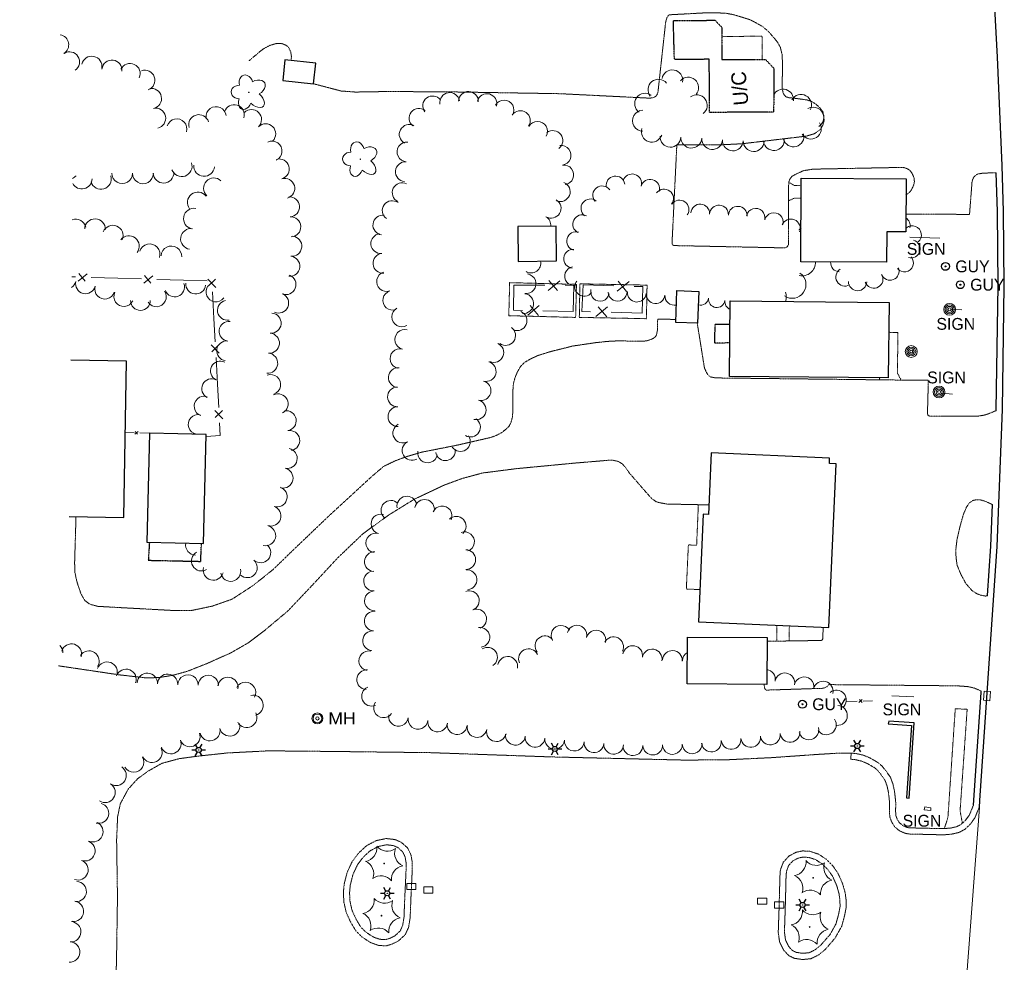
# Model space of a CAD drawing. Extents: x 386588 to 390135, y 96998 to 113606.
# Tile 33 of 92: x 387482 to 387881, y 100133 to 100516. Entities that reach past the tile are written whole.
import ezdxf
from ezdxf.enums import TextEntityAlignment as Align

# ---------------------------------------------------------------- set-up
doc = ezdxf.new("R2010")
doc.units = 0
doc.header["$MEASUREMENT"] = 0
doc.linetypes.add('Wisdot3', pattern=[0.1875, 0.125, -0.0625])
doc.linetypes.add('Wisdot5', pattern=[0.1, 0.05, -0.05])
for name, color, linetype, lineweight in [('E_BLD', 241, 'Continuous', 25), ('E_BLD_Name', 241, 'Continuous', 15), ('E_DRN', 40, 'Continuous', 15), ('E_DWY', 2, 'Wisdot3', 15), ('E_LAND_Vegetation', 3, 'Continuous', 15), ('E_LTG', 21, 'Continuous', 25), ('E_MISCPROP', 30, 'Continuous', 15), ('E_MISCPROP_HvyDash', 241, 'Wisdot3', 25), ('E_MISCPROP_Railing', 30, 'Continuous', 15), ('E_PATH_Sidewalk', 2, 'Wisdot5', 15), ('E_RDWY', 21, 'Continuous', 25), ('E_SGN', 21, 'Continuous', 15), ('E_UTL_EGuyWire', 200, 'Continuous', 25), ('E_UTL_MH', 30, 'Continuous', 15), ('E_WAL', 40, 'Continuous', 25)]:
    doc.layers.add(name, color=color, linetype=linetype, lineweight=lineweight)
doc.layers.add('P2S1_Complete', color=7, linetype='Continuous', lineweight=15, transparency=0.9)
doc.styles.add('Style-dot_font5', font='dot_font5.shx')
doc.styles.add('Style-IGR_FONT_0', font='dot_font15.shx')

# ---------------------------------------------------------------- blocks, each defined once
blk = doc.blocks.new('GUY')
at = {"layer": 'E_UTL_EGuyWire'}
for radius in [4, 0.5]:
    blk.add_circle((0, 0), radius, dxfattribs=at)
at = {"layer": 'E_UTL_EGuyWire', "style": 'Style-dot_font5'}
blk.add_text('GUY', height=12, dxfattribs=at).set_placement((10, 0), align=Align.MIDDLE_LEFT)
blk = doc.blocks.new('INLET')
at = {"layer": 'E_DRN', "flags": 128}
blk.add_lwpolyline([(-7.5, 10), (7.5, 10), (7.5, 0), (-7.5, 0)], close=True, dxfattribs=at)
blk = doc.blocks.new('LPOL')
at = {"layer": 'E_LTG'}
for p, q in [((-4, 0), (-1.5, 0)), ((-0.75, 1.3), (-2, 3.46)), ((0.75, 1.3), (2, 3.46)), ((1.5, 0), (4, 0)), ((-2, -3.46), (-0.75, -1.3)), ((2, -3.46), (0.75, -1.3))]:
    blk.add_line(p, q, dxfattribs=at)
for radius in [1.5, 1.5, 1.5, 0.125]:
    blk.add_circle((0, 0), radius, dxfattribs=at)
blk = doc.blocks.new('MH')
at = {"layer": 'E_UTL_MH'}
for radius in [5, 4, 1.5]:
    blk.add_circle((0, 0), radius, dxfattribs=at)
at = {"layer": 'E_UTL_MH', "style": 'Style-dot_font5', "width": 1.111111}
blk.add_text('MH', height=10.8, dxfattribs=at).set_placement((10, 0), align=Align.MIDDLE_LEFT)
blk = doc.blocks.new('CTRE')
at = {"layer": 'E_LAND_Vegetation'}
blk.add_circle((0, 0), 0.223, dxfattribs=at)
for centre, start, end in [((-11.97, 8.96), 280.2067, 5.9716), ((1.81, 14.92), 220.2113, 305.9762), ((13.83, 5.89), 160.2113, 245.9762), ((-13.83, -5.9), 340.2113, 65.9762), ((-1.81, -14.93), 40.2113, 125.9762)]:
    blk.add_arc(centre, 7.87, start, end, dxfattribs=at)
at = {"layer": 'E_LAND_Vegetation', "extrusion": (0, 0, -1)}
blk.add_arc((-12.03, -9.04), 7.87, 354.0728, 79.7489, dxfattribs=at)
blk = doc.blocks.new('POLE')
at = {"layer": 'E_MISCPROP'}
for radius in [4.46, 3.35, 2.23, 1.12]:
    blk.add_circle((0, 0), radius, dxfattribs=at)
blk = doc.blocks.new('SIGN')
at = {"layer": 'E_SGN', "lineweight": 13, "style": 'Style-dot_font5'}
blk.add_text('SIGN', height=12, dxfattribs=at).set_placement((0, 0), align=Align.MIDDLE_CENTER)
blk = doc.blocks.new('DTRE')
at = {"layer": 'E_LAND_Vegetation'}
blk.add_circle((-0.18, 0), 0.183, dxfattribs=at)
for centre, major_axis, ratio in [((-1.87, 5.32), (1.36, -4.98), 0.782863), ((4.06, 2.74), (-5.27, -2.93), 0.691916), ((-5.87, 0.15), (4.93, -0.12), 0.832022), ((-2.49, -5.24), (1.8, 4.86), 0.716896), ((3.54, -3.71), (-5.01, 4.58), 0.560249)]:
    blk.add_ellipse(centre, major_axis=major_axis, ratio=ratio, start_param=1.570796, end_param=4.712389, dxfattribs=at)

msp = doc.modelspace()

# ---------------------------------------------------------------- linework, layer by layer
at = {"layer": 'E_BLD'}
for p, q in [((387589.29, 100499.36), (387588.39, 100490.98)), ((387601.81, 100498.01), (387589.29, 100499.36)), ((387589.29, 100499.36), (387589.29, 100499.36)), ((387600.91, 100489.63), (387601.81, 100498.01)), ((387601.81, 100498.01), (387601.81, 100498.01)), ((387588.39, 100490.98), (387600.91, 100489.63)), ((387600.91, 100489.63), (387600.91, 100489.63)), ((387798.64, 100417.48), (387798.8, 100451.36)), ((387798.8, 100451.36), (387798.8, 100451.36)), ((387798.8, 100451.36), (387841.31, 100451.16)), ((387841.31, 100451.16), (387841.2, 100429.55)), ((387841.31, 100451.16), (387841.31, 100451.16)), ((387699.37, 100431.93), (387683.77, 100431.75)), ((387683.77, 100431.75), (387683.94, 100417.61)), ((387699.37, 100431.93), (387699.37, 100431.93)), ((387699.53, 100417.79), (387699.37, 100431.93)), ((387833.48, 100429.58), (387833.42, 100417.31)), ((387841.2, 100429.55), (387833.48, 100429.58)), ((387833.48, 100429.58), (387833.48, 100429.58)), ((387683.94, 100417.61), (387699.53, 100417.79)), ((387683.94, 100417.61), (387683.94, 100417.61)), ((387833.42, 100417.31), (387798.64, 100417.48)), ((387798.64, 100417.48), (387798.64, 100417.48)), ((387833.42, 100417.31), (387833.42, 100417.31)), ((387747.83, 100392.86), (387748.34, 100405.76)), ((387748.34, 100405.76), (387757.26, 100405.41)), ((387757.26, 100405.41), (387756.75, 100392.5)), ((387757.26, 100405.41), (387757.26, 100405.41)), ((387769.63, 100370.96), (387769.94, 100401.58)), ((387769.94, 100401.58), (387834.41, 100400.92)), ((387834.41, 100400.92), (387834.1, 100370.3)), ((387747.83, 100392.86), (387747.83, 100392.86)), ((387756.75, 100392.5), (387747.83, 100392.86)), ((387756.75, 100392.5), (387756.75, 100392.5)), ((387525.04, 100377.13), (387502.38, 100377.56)), ((387523.85, 100313.63), (387525.04, 100377.13)), ((387525.04, 100377.13), (387525.04, 100377.13)), ((387834.1, 100370.3), (387769.63, 100370.96)), ((387769.63, 100370.96), (387769.63, 100370.96)), ((387834.1, 100370.3), (387834.1, 100370.3)), ((387534.37, 100347.9), (387533.3, 100303.65)), ((387557.28, 100347.34), (387534.37, 100347.9)), ((387556.21, 100303.09), (387557.28, 100347.34)), ((387557.28, 100347.34), (387557.28, 100347.34)), ((387762.26, 100339.89), (387761.16, 100314.94)), ((387810.28, 100337.77), (387762.26, 100339.89)), ((387810.19, 100335.6), (387810.28, 100337.77)), ((387810.28, 100337.77), (387810.28, 100337.77)), ((387810, 100268.97), (387812.94, 100335.48)), ((387812.94, 100335.48), (387810.19, 100335.6)), ((387810.19, 100335.6), (387810.19, 100335.6)), ((387501.72, 100314.04), (387523.85, 100313.63)), ((387523.85, 100313.63), (387523.85, 100313.63)), ((387758.97, 100315.03), (387757.05, 100271.31)), ((387761.16, 100314.94), (387758.97, 100315.03)), ((387758.97, 100315.03), (387758.97, 100315.03)), ((387761.16, 100314.94), (387761.16, 100314.94)), ((387533.3, 100303.65), (387533.3, 100303.65)), ((387533.3, 100303.65), (387556.21, 100303.09)), ((387757.05, 100271.31), (387810, 100268.97)), ((387810, 100268.97), (387810, 100268.97)), ((387752.53, 100246.13), (387752.64, 100265.16)), ((387752.64, 100265.16), (387752.64, 100265.16)), ((387752.64, 100265.16), (387784.9, 100264.98)), ((387784.9, 100264.98), (387784.79, 100245.95)), ((387784.9, 100264.98), (387784.9, 100264.98)), ((387784.79, 100245.95), (387752.53, 100246.13)), ((387784.79, 100245.95), (387784.79, 100245.95))]:
    msp.add_line(p, q, dxfattribs=at)
at = {"layer": 'E_DWY', "flags": 128}
for points in [[(387807.98, 100476.43), (387807.51, 100478.54), (387805.88, 100480.37), (387804.59, 100481.54), (387802.94, 100482.51), (387801.11, 100483.14), (387799.25, 100483.39), (387796.26, 100483.8), (387793.76, 100484.05), (387792.55, 100484.41), (387791.57, 100485.61), (387791.06, 100487.55), (387791.16, 100498.31), (387791.01, 100501.57), (387790.3, 100504.51), (387789.2, 100506.5), (387787.67, 100508.4), (387785.62, 100510.73), (387783.28, 100512.81), (387780.77, 100514.24), (387778.11, 100515.65), (387774.85, 100516.68), (387771.31, 100517.74), (387768.24, 100518.31), (387764.19, 100518.51), (387760, 100518.49), (387745.95, 100517.73), (387744.99, 100517.59), (387744.28, 100516.55), (387743.76, 100514.68), (387740.6, 100485.95), (387739.96, 100484.76), (387738.95, 100484.12), (387737.31, 100483.86), (387700.92, 100485.67), (387659.47, 100486.36), (387634.18, 100486.55), (387622.57, 100486.46), (387618.08, 100486.32), (387612.09, 100486.76), (387600.91, 100489.69)], [(387574.7, 100499.05), (387580.28, 100503.72), (387583.11, 100505.25), (387585.82, 100506.05), (387587.99, 100505.99), (387589.57, 100505.42), (387590.75, 100504.45), (387591.65, 100502.56), (387591.92, 100500.6), (387591.75, 100499.09)], [(387841.28, 100444.66), (387841.89, 100444.97), (387843.03, 100445.94), (387843.58, 100446.9), (387843.99, 100447.64), (387844.47, 100448.81), (387844.69, 100449.96), (387844.61, 100451.3), (387844.18, 100452.44), (387843.52, 100453.72), (387842.85, 100454.57), (387841.82, 100455.22), (387840.21, 100455.77), (387803.52, 100455.05), (387799.61, 100454.41), (387796.83, 100453.12), (387794.99, 100452.14), (387794.09, 100450.93), (387793.68, 100449.54), (387793.57, 100424.28), (387793.1, 100423.59), (387792.34, 100423.09), (387747.17, 100424.03), (387746.44, 100424.39), (387746.34, 100424.87), (387748.3, 100464.98), (387766.2, 100464.92), (387774.76, 100465.36), (387800.79, 100468.44), (387804.19, 100469.46), (387806.45, 100471.08), (387807.56, 100472.9), (387808.04, 100474.72), (387807.98, 100476.43)], [(387877.85, 100453.59), (387872.46, 100453.43), (387870.4, 100453.07), (387869.58, 100452.61), (387868.94, 100452.01), (387868.39, 100450.99), (387868.1, 100450.11), (387867.07, 100436.68), (387841.24, 100436.84)], [(387747.88, 100394.05), (387740.54, 100394.22), (387740.39, 100389.51), (387740.01, 100387.66), (387739.53, 100386.95), (387738.65, 100386.31), (387737.54, 100385.82), (387736.15, 100385.41), (387734.84, 100385.23), (387724.01, 100385.35), (387719.95, 100385.13), (387715.25, 100384.62), (387705.95, 100383.24), (387696.73, 100380.92), (387691.91, 100379.41), (387688.9, 100378.02), (387686.44, 100376.57), (387684.83, 100374.93), (387683.47, 100372.48), (387682.62, 100370.36), (387682.01, 100368.15), (387681.76, 100364.98), (387681.8, 100357.59), (387681.6, 100354.53), (387680.99, 100352.21), (387680.2, 100350.7), (387679.09, 100349.6), (387677.4, 100348.23), (387675.09, 100347.01), (387672.9, 100346.19), (387659.4, 100343.08), (387644.78, 100340.19), (387638.61, 100338.39), (387634.02, 100336.68), (387629.23, 100334.35), (387624.63, 100330.43), (387607.34, 100314.54), (387593.23, 100301.05), (387584.44, 100292.54), (387576.29, 100286.02), (387567.77, 100280.51), (387559.76, 100277.7), (387551.48, 100275.97), (387543.76, 100275.95), (387523.9, 100277.03), (387513.35, 100277.62), (387510.24, 100278.43), (387508.11, 100279.94), (387506.53, 100282.66), (387504.91, 100287.41), (387504.03, 100291.41), (387503.93, 100295.38), (387504.49, 100313.99)], [(387877.92, 100357.08), (387874.26, 100355.57), (387872.53, 100355.13), (387870.47, 100354.83), (387851.04, 100354.79), (387850.25, 100355.04), (387850, 100355.9), (387850.36, 100369.4), (387839.27, 100369.45), (387764.13, 100370.32), (387762.73, 100370.57), (387761.88, 100370.76), (387761.05, 100371.35), (387760.27, 100372.65), (387759.49, 100374.4), (387756.59, 100392.51)], [(387497.36, 100253.49), (387522.08, 100249.82), (387532.41, 100248.65), (387537.98, 100248.69), (387543.74, 100249.63), (387549.81, 100251.31), (387557.52, 100254.37), (387567.31, 100258.73), (387574.42, 100262.83), (387581.01, 100267.82), (387590.51, 100275.79), (387601.19, 100287.07), (387610.64, 100297.25), (387620.96, 100307.12), (387631.38, 100314.69), (387641.75, 100321.09), (387653.89, 100326.83), (387661.25, 100329.52), (387669.43, 100331.74), (387683.11, 100333.49), (387707.23, 100335.79), (387720.53, 100336.9), (387722.41, 100336.91), (387724.61, 100336.4), (387726.37, 100335.3), (387727.75, 100333.56), (387729.15, 100331.6), (387730.95, 100329.51), (387733, 100327.16), (387734.73, 100325.18), (387736.41, 100323.24), (387738.07, 100321.41), (387739.79, 100320.14), (387741.27, 100319.68), (387744.3, 100319.14), (387761.33, 100318.79)], [(387874.38, 100281.96), (387873.59, 100281.78), (387871.45, 100282.19), (387869.9, 100282.81), (387868.08, 100284.02), (387865.54, 100286.92), (387863.52, 100290.7), (387862.02, 100294.31), (387861.59, 100297.58), (387861.51, 100300.77), (387861.97, 100304.62), (387863.13, 100309.76), (387864.57, 100314.92), (387865.83, 100317.91), (387866.99, 100319.62), (387868.39, 100320.58), (387869.96, 100320.9), (387871.4, 100320.87), (387873.5, 100320.24), (387876.4, 100318.92)], [(387807.66, 100269.08), (387807.54, 100264.43), (387807.05, 100263.78), (387784.89, 100263.44)], [(387783.76, 100245.96), (387783.83, 100244.56), (387784.36, 100243.62), (387807.75, 100244.36), (387809.17, 100245), (387810.09, 100245.86), (387862.06, 100245.36), (387866.34, 100245.06), (387868.82, 100244.52), (387871.8, 100243.28)], [(387481.64, 100046.3), (387487.47, 100048.04), (387492.64, 100050.21), (387496.36, 100052.3), (387499.72, 100055.17), (387503.14, 100059.56), (387505.56, 100063.93), (387509.65, 100074.27), (387513.76, 100085.99), (387517.39, 100097.37), (387518.81, 100104.48), (387520, 100114.9), (387520.91, 100132.64), (387521.32, 100159.54), (387520.97, 100182.89), (387521.38, 100192.3), (387522.48, 100197.48), (387525.62, 100203.38), (387529.43, 100207.59), (387533.77, 100210.76), (387539.35, 100213.91), (387546.43, 100215.82), (387554.1, 100216.85), (387565.96, 100218.12), (387582.51, 100218.98), (387608.02, 100218.74), (387648.36, 100218.24), (387697.18, 100216.52), (387751.33, 100215.23), (387768.23, 100215.33), (387786.45, 100216.2), (387806.43, 100217.6), (387814.23, 100218.05), (387819.08, 100218.07)], [(387819.08, 100218.07), (387818.83, 100215.58), (387820.66, 100215.4), (387823.2, 100214.84), (387825.56, 100213.85), (387828.46, 100212.18), (387829.81, 100211.03), (387831.01, 100209.53), (387832.73, 100207.13), (387833.62, 100204.66), (387834.1, 100202.5), (387834.42, 100199.94), (387834.66, 100197.51), (387834.54, 100194.61), (387834.72, 100192.17), (387835.53, 100189.98), (387836.7, 100188.17), (387838.62, 100186.53), (387840.69, 100185.59), (387842.29, 100185.24), (387856.46, 100184.89), (387859.76, 100185.16), (387862.82, 100185.87), (387865.19, 100187.14), (387867.44, 100189.27), (387869.21, 100191.72), (387870.94, 100195.93)], [(387819.08, 100218.07), (387821.06, 100217.87), (387823.95, 100217.23), (387826.68, 100216.1), (387829.91, 100214.23), (387831.61, 100212.78), (387833, 100211.04), (387834.96, 100208.31), (387836.02, 100205.36), (387836.56, 100202.93), (387836.91, 100200.21), (387837.16, 100197.58), (387837.05, 100194.65), (387837.19, 100192.7), (387837.78, 100191.1), (387838.6, 100189.83), (387839.98, 100188.66), (387841.48, 100187.97), (387842.59, 100187.73), (387856.39, 100187.4), (387859.37, 100187.64), (387861.93, 100188.23), (387863.71, 100189.19), (387865.55, 100190.93), (387867.01, 100192.94), (387868.63, 100196.88)], [(387640.42, 100159.78), (387640.08, 100151.23), (387639.46, 100147.39), (387638.1, 100144.39), (387635.3, 100141.81), (387632.7, 100140.53), (387630.28, 100139.82), (387627.17, 100140.05), (387624.05, 100141.15), (387620.56, 100143.43), (387618.03, 100145.94), (387615.88, 100149.59), (387614.12, 100153.41), (387613.18, 100157.63), (387613, 100161.54), (387613.31, 100164.94), (387614.53, 100169.69), (387616.63, 100174.17), (387619.33, 100177.66), (387622.36, 100180.45), (387626.23, 100182.52), (387630.34, 100183.39), (387633.83, 100183), (387636.41, 100181.92), (387639.04, 100179.59), (387640.38, 100176.83), (387640.95, 100173.73), (387640.89, 100169.55)], [(387637.92, 100159.88), (387637.59, 100151.48), (387637.04, 100148.12), (387636.03, 100145.89), (387633.87, 100143.89), (387631.79, 100142.87), (387630.01, 100142.35), (387627.69, 100142.52), (387625.16, 100143.41), (387622.14, 100145.38), (387620.02, 100147.49), (387618.1, 100150.75), (387616.5, 100154.21), (387615.67, 100157.97), (387615.5, 100161.48), (387615.78, 100164.51), (387616.89, 100168.84), (387618.77, 100172.86), (387621.18, 100175.96), (387623.82, 100178.4), (387627.09, 100180.15), (387630.47, 100180.86), (387633.2, 100180.55), (387635.06, 100179.77), (387637.01, 100178.04), (387637.99, 100176.05), (387638.45, 100173.52), (387638.39, 100169.59)], [(387789.79, 100155.25), (387789.45, 100145.34), (387789.98, 100141.45), (387791.61, 100138.15), (387793.69, 100135.89), (387795.96, 100134.79), (387799.25, 100134.28), (387802.69, 100134.61), (387805.76, 100136.13), (387808.42, 100138.27), (387812.54, 100143.01), (387815.23, 100147.87), (387816.36, 100152.06), (387817.04, 100155.61), (387816.97, 100158.53), (387816.59, 100161.47), (387815.5, 100165.26), (387813.61, 100169.45), (387811.44, 100172.47), (387808.95, 100174.98), (387805.7, 100177.09), (387802.29, 100178.21), (387799.31, 100178.37), (387796.73, 100177.83), (387793.79, 100176.29), (387791.47, 100173.74), (387790.31, 100170.6), (387790.1, 100167.55), (387790.02, 100163.74)], [(387792.29, 100155.17), (387791.96, 100145.46), (387792.4, 100142.2), (387793.7, 100139.57), (387795.2, 100137.93), (387796.71, 100137.21), (387799.32, 100136.8), (387802, 100137.06), (387804.41, 100138.25), (387806.67, 100140.08), (387810.48, 100144.45), (387812.9, 100148.82), (387813.93, 100152.62), (387814.54, 100155.81), (387814.47, 100158.34), (387814.13, 100160.96), (387813.15, 100164.4), (387811.44, 100168.2), (387809.53, 100170.85), (387807.36, 100173.03), (387804.62, 100174.82), (387801.83, 100175.73), (387799.51, 100175.85), (387797.58, 100175.45), (387795.34, 100174.28), (387793.65, 100172.42), (387792.78, 100170.07), (387792.6, 100167.44), (387792.52, 100163.69)], [(387638.39, 100169.59), (387637.92, 100159.88)], [(387640.88, 100169.47), (387640.42, 100159.76)], [(387790.02, 100163.75), (387789.79, 100155.24)], [(387792.52, 100163.69), (387792.29, 100155.17)]]:
    msp.add_lwpolyline(points, dxfattribs=at)
at = {"layer": 'E_LAND_Vegetation'}
for centre, radius, start, end in [((387497.45, 100505.53), 4.08, 300.8717, 80.3856), ((387501.87, 100498.59), 4.08, 303.1104, 123.1104), ((387510.91, 100496.81), 4.08, 348.4443, 168.4443), ((387519.08, 100495.23), 4.08, 353.6991, 173.6991), ((387526.43, 100493.88), 4.08, 334.954, 154.954), ((387532.44, 100491.13), 4.08, 289.9582, 109.9582), ((387746.49, 100491.08), 4.23, 350.523, 170.523), ((387752.92, 100488.13), 4.23, 319.1316, 139.1316), ((387740.82, 100487.29), 4.23, 39.1554, 219.1554), ((387535.12, 100483.71), 4.08, 281.9066, 101.9066), ((387649.22, 100480.73), 4.01, 36.8887, 216.8887), ((387656.13, 100482.12), 4.01, 9.3288, 189.3288), ((387663.74, 100482.56), 4.01, 358.2272, 178.2272), ((387671.25, 100481.67), 4.01, 345.396, 165.396), ((387735.42, 100481.62), 4.23, 55.149, 235.149), ((387756.41, 100480.97), 4.23, 307.062, 127.062), ((387791.39, 100483.27), 4.23, 352.538, 153.2393), ((387798.7, 100481.13), 4.23, 331.7737, 151.7737), ((387561.37, 100476.34), 4.08, 6.3854, 186.3854), ((387568.69, 100477.13), 4.08, 342.7677, 162.7677), ((387678.19, 100479.03), 4.01, 329.269, 149.269), ((387803.67, 100476.01), 4.23, 301.4369, 121.4369), ((387536.8, 100475.73), 4.08, 281.9066, 101.9066), ((387554.32, 100473.1), 4.08, 16.1523, 196.1523), ((387575.69, 100475.18), 4.08, 314.8942, 134.8942), ((387643.67, 100475.71), 4.01, 51.5873, 231.5873), ((387684.82, 100474.77), 4.01, 325.2298, 145.2298), ((387734.49, 100474.73), 4.23, 90.6994, 270.6994), ((387545.39, 100471.41), 4.08, 342.3914, 162.3914), ((387581.45, 100469.4), 4.08, 314.8942, 134.8942), ((387639.68, 100469.15), 4.01, 61.4439, 241.4439), ((387691.77, 100470.43), 4.01, 330.2433, 150.2433), ((387802.7, 100471.5), 4.23, 213.1669, 33.1669), ((387698, 100466.68), 4.01, 307.1694, 127.1694), ((387738.14, 100470.25), 4.23, 161.2897, 341.2897), ((387745.71, 100468.21), 4.23, 177.6647, 357.6647), ((387795.64, 100468.34), 4.23, 195.082, 15.082), ((387584.01, 100462.35), 4.08, 295.1221, 115.1221), ((387638.8, 100462.05), 4.01, 85.6324, 265.6324), ((387701.37, 100460.7), 4.01, 277.7888, 97.7888), ((387754.16, 100467.86), 4.23, 177.6647, 357.6647), ((387762.66, 100467.28), 4.23, 175.9982, 355.9982), ((387771.02, 100466.69), 4.23, 178.3431, 358.3431), ((387779.48, 100466.44), 4.23, 178.3431, 358.3431), ((387787.67, 100466.86), 4.23, 185.4594, 5.4594), ((387547.37, 100456.21), 4.2, 199.2962, 19.2962), ((387556.46, 100456.33), 4.2, 175.8436, 355.8436), ((387586.97, 100455.1), 4.08, 285.7659, 105.7659), ((387638.15, 100454.03), 4.01, 85.2274, 265.2274), ((387702.45, 100452.75), 4.01, 277.7888, 97.7888), ((387501.4, 100455.19), 4.2, 292.8114, 317.9742), ((387514.62, 100451.06), 4.2, 196.7723, 16.7723), ((387523.28, 100453.39), 4.2, 179.4999, 359.4999), ((387531.68, 100453.32), 4.2, 179.4999, 359.4999), ((387539.99, 100453.62), 4.2, 182.3392, 2.3392), ((387723.41, 100448.42), 3.81, 8.8323, 188.8323), ((387730.14, 100449.29), 3.81, 343.1775, 163.1775), ((387506.84, 100451.23), 4.2, 208.2564, 358.7496), ((387560.46, 100447.29), 4.2, 46.9621, 226.9621), ((387589.18, 100447.25), 4.08, 285.7659, 105.7659), ((387636.84, 100445.49), 4.01, 63.3372, 243.3372), ((387701.01, 100445.9), 4.01, 248.1197, 68.1197), ((387718.01, 100444.41), 3.81, 36.8912, 216.8912), ((387737.44, 100447.09), 3.81, 343.1775, 163.1775), ((387553.92, 100441.55), 4.2, 37.7412, 217.7412), ((387743.15, 100443.13), 3.81, 322.9564, 142.9564), ((387591.13, 100439.75), 4.08, 273.3989, 93.3989), ((387632.8, 100438.22), 4.01, 53.8332, 233.8332), ((387697.29, 100439.16), 4.01, 238.6843, 58.6843), ((387713.21, 100439.14), 3.81, 51.4062, 231.4062), ((387749.38, 100438.66), 3.81, 324.4925, 144.4925), ((387757.8, 100437.06), 3.81, 356.7195, 176.7195), ((387765.42, 100436.63), 3.81, 356.7195, 176.7195), ((387552.31, 100434.96), 4.2, 79.3709, 259.3709), ((387629, 100432.38), 4.01, 82.8262, 262.8262), ((387709.88, 100432.71), 3.81, 63.4564, 243.4564), ((387773.01, 100436.15), 3.81, 356.3453, 176.3453), ((387780.26, 100435.33), 3.81, 346.3452, 166.3452), ((387787.67, 100433.53), 3.81, 346.3452, 166.3452), ((387504.4, 100430.53), 4.2, 13.8585, 109.6821), ((387512.23, 100430.64), 4.2, 358.3424, 178.3424), ((387519.42, 100428.05), 4.2, 337.7798, 157.7798), ((387591.61, 100431.6), 4.08, 273.3989, 93.3989), ((387693.12, 100432.31), 4.01, 354.2948, 58.6843), ((387794.56, 100430.98), 3.81, 337.9102, 157.9102), ((387839.25, 100432.12), 3.69, 346.605, 57.505), ((387551.15, 100426.73), 4.2, 82.1704, 262.1704), ((387628.15, 100424.85), 4.01, 96.0852, 276.0852), ((387707.44, 100425.86), 3.81, 73.8455, 253.8455), ((387800.61, 100427.74), 3.81, 119.8766, 136.6479), ((387843.85, 100428.38), 3.69, 309.1595, 129.1595), ((387525.98, 100423.82), 4.2, 322.104, 142.104), ((387534.37, 100420.49), 4.2, 342.6791, 162.6791), ((387592.03, 100423.76), 4.08, 264.2737, 84.2737), ((387843.32, 100422.7), 3.69, 254.0112, 74.0112), ((387543.18, 100419.66), 4.2, 356.4884, 176.4884), ((387629.01, 100416.87), 4.01, 96.0852, 276.0852), ((387706.19, 100418.7), 3.81, 84.5806, 264.5806), ((387591.22, 100415.64), 4.08, 264.2737, 84.2737), ((387689.1, 100416.94), 4.01, 240.0986, 11.1099), ((387799.02, 100417.34), 5.59, 258.6931, 1.1293), ((387814.39, 100417.05), 3.69, 174.2526, 267.5251), ((387840.62, 100417.05), 3.69, 219.6814, 39.6814), ((387630.5, 100409.44), 4.01, 108.5556, 288.5556), ((387687.15, 100408.54), 4.01, 261.4226, 81.4226), ((387706.58, 100411.61), 3.81, 99.3604, 279.3604), ((387795.11, 100408.22), 5.59, 235.6579, 55.6579), ((387816.49, 100411.28), 3.69, 120.6581, 300.6581), ((387834.79, 100413.65), 3.69, 201.4112, 21.4112), ((387500.53, 100410.4), 4.01, 302.6776, 346.4369), ((387508.32, 100408.52), 4.01, 166.4369, 346.4369), ((387544.51, 100407.22), 4.01, 200.046, 20.046), ((387553.09, 100408.38), 4.01, 173.9473, 353.9473), ((387589.66, 100408.22), 4.08, 248.9001, 68.9001), ((387710.69, 100407.3), 3.81, 142.104, 322.104), ((387821.64, 100409.41), 3.69, 179.4607, 359.4607), ((387828.26, 100410.41), 3.69, 199.0884, 19.0884), ((387516.15, 100406.36), 4.01, 162.9171, 342.9171), ((387523.87, 100403.36), 4.01, 154.3294, 334.3294), ((387537.1, 100403.24), 4.01, 213.9035, 33.9035), ((387561.23, 100405.24), 4.01, 142.6966, 322.6966), ((387586.7, 100400.74), 4.08, 245.5839, 65.5839), ((387633.05, 100401.84), 4.01, 108.5556, 288.5556), ((387686.2, 100400.51), 4.01, 263.2441, 83.2441), ((387717.15, 100405.28), 3.81, 166.6608, 346.6608), ((387724.27, 100405.28), 3.81, 181.8336, 1.8336), ((387732.08, 100404.93), 3.81, 175.097, 355.097), ((387739.68, 100404.28), 3.81, 175.097, 355.097), ((387787.09, 100403.23), 5.59, 340.3312, 19.4966), ((387530.63, 100401.76), 4.01, 180.6978, 0.6978), ((387565.9, 100397.76), 4.01, 100.9059, 280.9059), ((387747.28, 100403.63), 3.81, 175.097, 282.6068), ((387757.89, 100403.21), 3.35, 255.4308, 351.7263), ((387764.52, 100402.25), 3.35, 171.7263, 351.7263), ((387771.14, 100401.28), 3.35, 171.7263, 248.3694), ((387583.65, 100392.55), 4.08, 265.1257, 85.1257), ((387636.67, 100395.11), 4.01, 119.9117, 299.9117), ((387683.48, 100393.53), 4.01, 247.4534, 67.4534), ((387566.55, 100389.27), 4.01, 82.9317, 262.9317), ((387582.95, 100384.43), 4.08, 265.1257, 85.1257), ((387637.89, 100385.93), 4.01, 75.9777, 255.9777), ((387678.83, 100387.54), 4.01, 234.6478, 54.6478), ((387565.57, 100381.32), 4.01, 82.9317, 262.9317), ((387674.04, 100380.62), 4.01, 246.8533, 66.8533), ((387582.26, 100376.29), 4.08, 265.1257, 85.1257), ((387635.95, 100378.14), 4.01, 75.9777, 255.9777), ((387563.08, 100373.17), 4.01, 64.0372, 244.0372), ((387670.94, 100372.94), 4.01, 255.1413, 75.1413), ((387635.29, 100370.45), 4.01, 85.2698, 265.2698), ((387559.55, 100365.96), 4.01, 63.6639, 243.6639), ((387583.45, 100367.59), 4.08, 289.691, 109.691), ((387668.88, 100365.18), 4.01, 255.1413, 75.1413), ((387634.92, 100362.64), 4.01, 91.3798, 271.3798), ((387556.44, 100358.88), 4.01, 71.8324, 251.8324), ((387586.49, 100359.78), 4.08, 296.7638, 116.7638), ((387666.87, 100357.39), 4.01, 255.8112, 75.8112), ((387589.77, 100352.94), 4.08, 280.1606, 100.1606), ((387635.11, 100354.62), 4.01, 91.3798, 271.3798), ((387554.05, 100351.46), 4.01, 78.7017, 258.7017), ((387664.6, 100350.37), 4.01, 238.0109, 58.0109), ((387591.22, 100344.91), 4.08, 280.1606, 100.1606), ((387637.1, 100347.97), 4.01, 118.0825, 298.0825), ((387552.48, 100343.6), 4.01, 78.7017, 104.5348), ((387640.88, 100340.89), 4.01, 118.0825, 298.0825), ((387660.48, 100344.5), 4.01, 214.3188, 34.3188), ((387590.17, 100337.64), 4.08, 258.0779, 78.0779), ((387647.15, 100339.9), 4.01, 169.1274, 349.1274), ((387654.39, 100340.78), 4.01, 189.6254, 9.6254), ((387588.48, 100329.66), 4.08, 258.0779, 78.0779), ((387586.08, 100322.06), 4.08, 252.2639, 72.2639), ((387632.29, 100316.58), 4.01, 45.5641, 225.5641), ((387638.74, 100318.31), 4.01, 10.2335, 190.2335), ((387645.92, 100316.96), 4.01, 348.9252, 168.9252), ((387583.6, 100314.29), 4.08, 252.2639, 72.2639), ((387653.06, 100314.35), 4.01, 336.9257, 156.9257), ((387628.21, 100311.08), 4.01, 75.235, 255.235), ((387658.76, 100310.12), 4.01, 313.4318, 133.4318), ((387581.44, 100306.32), 4.08, 255.1044, 75.1044), ((387626.17, 100303.32), 4.01, 75.235, 255.235), ((387662.14, 100303.86), 4.01, 290.0857, 110.0857), ((387553.04, 100302.52), 4.08, 169.4616, 269.5154), ((387579.43, 100299.4), 4.08, 228.0705, 48.0705), ((387662.64, 100296.59), 4.01, 269.9364, 89.9364), ((387555.4, 100296.04), 4.08, 120.0555, 300.0555), ((387573.97, 100293.34), 4.08, 228.0705, 48.0705), ((387625.57, 100295.73), 4.01, 87.2531, 267.2531), ((387560.21, 100292.3), 4.08, 164.9076, 344.9076), ((387567.26, 100291.85), 4.08, 191.5542, 11.5542), ((387663.14, 100288.41), 4.01, 275.4643, 95.4643), ((387625.24, 100287.89), 4.01, 92.3838, 272.3838), ((387625.58, 100279.87), 4.01, 92.3838, 272.3838), ((387664.1, 100279.93), 4.01, 291.759, 111.759), ((387667.07, 100272.48), 4.01, 291.759, 111.759), ((387625.51, 100271.63), 4.01, 85.2742, 265.2742), ((387668.41, 100265.06), 4.01, 277.8509, 97.8509), ((387701.29, 100265.86), 4.01, 32.025, 212.025), ((387707.78, 100265.99), 4.01, 345.138, 165.138), ((387624.85, 100263.64), 4.01, 85.2742, 265.2742), ((387694.77, 100261.62), 4.01, 39.1556, 219.1556), ((387715.54, 100263.93), 4.01, 345.138, 165.138), ((387722.62, 100261.24), 4.01, 332.8193, 152.8193), ((387495.05, 100258.84), 4.12, 359.7521, 44.521), ((387502.68, 100258.27), 4.12, 343.8722, 163.8722), ((387671.48, 100256.97), 4.01, 303.2216, 123.2216), ((387688.12, 100256.39), 4.01, 25.2575, 205.2575), ((387730.37, 100257.65), 4.01, 349.8894, 169.8894), ((387509.76, 100255.44), 4.12, 327.6547, 147.6547), ((387623.28, 100255.51), 4.01, 77.0314, 257.0314), ((387679.65, 100253.27), 4.01, 349.0052, 169.0052), ((387738.27, 100256.25), 4.01, 349.8894, 169.8894), ((387746.47, 100255.66), 4.01, 356.1565, 176.1565), ((387754.57, 100255.42), 4.01, 119.3924, 178.62), ((387517.12, 100250.97), 4.12, 338.9002, 158.9002), ((387524.81, 100248), 4.12, 338.9002, 158.9002), ((387533.43, 100246.41), 4.12, 357.3317, 177.3317), ((387541.67, 100246.03), 4.12, 357.3317, 177.3317), ((387549.95, 100245.74), 4.12, 358.7535, 178.7535), ((387558.2, 100245.56), 4.12, 358.7535, 178.7535), ((387566.15, 100244.71), 4.12, 351.6149, 171.6149), ((387622.49, 100247.83), 4.01, 85.8436, 265.8436), ((387784.22, 100248.02), 4.01, 349.5939, 81.3072), ((387792.11, 100246.57), 4.01, 349.5939, 169.5939), ((387799.92, 100244.99), 4.01, 347.8504, 167.8504), ((387573.31, 100242.72), 4.12, 331.0243, 151.0243), ((387624.43, 100241.13), 4.01, 112.9338, 292.9338), ((387807.67, 100243.21), 4.01, 345.8933, 165.8933), ((387576.34, 100237.48), 4.12, 283.5877, 103.5877), ((387813.06, 100239.61), 4.01, 309.8952, 129.8952), ((387629.3, 100236.45), 4.01, 144.476, 324.476), ((387813.47, 100233.31), 4.01, 267.0364, 87.0364), ((387573.77, 100232.51), 4.12, 208.3579, 28.3579), ((387635.36, 100232.96), 4.01, 171.706, 351.706), ((387643.29, 100231.8), 4.01, 171.706, 351.706), ((387566.84, 100229.09), 4.12, 193.8274, 13.8274), ((387651.22, 100230.69), 4.01, 172.299, 352.299), ((387659.17, 100229.61), 4.01, 172.299, 352.299), ((387667.24, 100228.43), 4.01, 168.0458, 348.0458), ((387801.86, 100227.42), 4.01, 195.7662, 15.7662), ((387808.96, 100229.52), 4.01, 214.1722, 34.1722), ((387550.71, 100224.76), 4.12, 200.3971, 20.3971), ((387558.83, 100227.12), 4.12, 193.8274, 13.8274), ((387675.09, 100226.77), 4.01, 168.0458, 348.0458), ((387682.78, 100225.31), 4.01, 174.0442, 354.0442), ((387690.76, 100224.48), 4.01, 174.0442, 354.0442), ((387778.31, 100224.45), 4.01, 186.0799, 6.0799), ((387786.21, 100225.4), 4.01, 188.0648, 8.0648), ((387794.21, 100226.49), 4.01, 186.3728, 6.3728), ((387542.99, 100221.88), 4.12, 200.3971, 20.3971), ((387698.72, 100223.69), 4.01, 174.7513, 354.7513), ((387706.71, 100222.95), 4.01, 174.7513, 354.7513), ((387714.67, 100222.26), 4.01, 175.7083, 355.7083), ((387722.67, 100221.67), 4.01, 175.7083, 355.7083), ((387730.48, 100221.08), 4.01, 181.6865, 1.6865), ((387738.49, 100221.31), 4.01, 181.6865, 1.6865), ((387746.5, 100221.56), 4.01, 182.0587, 2.0587), ((387754.52, 100221.84), 4.01, 182.0587, 2.0587), ((387762.32, 100222.56), 4.01, 187.5328, 7.5328), ((387770.33, 100223.6), 4.01, 186.0799, 6.0799), ((387527.95, 100214.42), 4.12, 209.4955, 29.4955), ((387535.36, 100218.36), 4.12, 204.8623, 24.8623), ((387520.79, 100209.01), 4.12, 237.0288, 57.0288), ((387516.3, 100202.09), 4.12, 237.0288, 57.0288), ((387513.65, 100193.68), 4.12, 255.8096, 75.8096), ((387511.37, 100186.12), 4.12, 246.2138, 66.2138), ((387508.13, 100178.4), 4.12, 249.9344, 69.9344), ((387505.3, 100170.65), 4.12, 249.9344, 69.9344), ((387504.58, 100161.91), 4.12, 266.1708, 86.1708), ((387503.46, 100153.88), 4.12, 262.0693, 82.0693), ((387502.39, 100145.54), 4.12, 267.0106, 87.0106), ((387501.95, 100137.3), 4.12, 267.0106, 87.0106)]:
    msp.add_arc(centre, radius, start, end, dxfattribs=at)
at = {"layer": 'E_MISCPROP_HvyDash', "flags": 128}
msp.add_lwpolyline([(387746.89, 100515.35), (387763.77, 100515.47), (387766.52, 100512.65), (387766.51, 100499.51), (387784.22, 100499.6), (387787.65, 100495.96), (387787.58, 100478.24), (387761.5, 100478.06), (387761.48, 100499.64), (387747.31, 100499.5)], close=True, dxfattribs=at)
for points in [[(387769.77, 100384.51), (387763.7, 100384.47), (387763.84, 100392.15), (387769.85, 100392.15)], [(387534.28, 100303.62), (387533.84, 100296.32), (387555.1, 100295.87), (387555.39, 100303.11)]]:
    msp.add_lwpolyline(points, dxfattribs=at)
at = {"layer": 'E_MISCPROP_Railing'}
for p, q in [((387505.41, 100409.61), (387509.06, 100412.6)), ((387505.66, 100412.71), (387508.25, 100409.59)), ((387532.08, 100408.81), (387535.73, 100411.81)), ((387532.33, 100411.91), (387534.92, 100408.79)), ((387557.92, 100410.4), (387561.21, 100407.02)), ((387561.03, 100410.41), (387558.14, 100407.57)), ((387696.12, 100405.76), (387700.8, 100409.79)), ((387696.36, 100409.82), (387699.84, 100405.82)), ((387724.11, 100405.49), (387728.89, 100409.41)), ((387724.44, 100409.54), (387727.83, 100405.46)), ((387692.47, 100399.69), (387687.78, 100395.78)), ((387692.17, 100395.69), (387688.79, 100399.69)), ((387720.19, 100399.2), (387715.38, 100395.19)), ((387719.88, 100395.09), (387716.42, 100399.2)), ((387559.36, 100383.76), (387562.65, 100380.38)), ((387562.46, 100383.77), (387559.58, 100380.93)), ((387560.79, 100357.12), (387564.08, 100353.74)), ((387563.9, 100357.13), (387561.01, 100354.29)), ((387528.42, 100347.49), (387529.77, 100348.59)), ((387528.52, 100348.64), (387529.47, 100347.48)), ((387823.47, 100239.81), (387822.11, 100238.56)), ((387823.44, 100238.6), (387822.36, 100239.76))]:
    msp.add_line(p, q, dxfattribs=at)
at = {"layer": 'E_MISCPROP_Railing', "flags": 128}
for points in [[(387502.74, 100411.36), (387504.35, 100411.31)], [(387510.65, 100411.12), (387521.49, 100410.8)], [(387521.49, 100410.8), (387531.02, 100410.51)], [(387537.32, 100410.32), (387548.15, 100410)], [(387548.15, 100410), (387557.68, 100409.72)], [(387559.86, 100405.31), (387560.45, 100394.48)], [(387685.71, 100397.68), (387681.96, 100397.76), (387682.21, 100408.02)], [(387682.21, 100408.02), (387694.68, 100407.95)], [(387702.92, 100407.9), (387706.47, 100407.88), (387706.18, 100397.25)], [(387713.25, 100397.14), (387709.74, 100397.22), (387710.23, 100408.09)], [(387710.23, 100408.09), (387722.72, 100407.71)], [(387730.97, 100407.47), (387734.48, 100407.36), (387734.27, 100396.66)], [(387706.18, 100397.25), (387693.86, 100397.51)], [(387734.27, 100396.66), (387721.62, 100396.95)], [(387560.45, 100394.48), (387560.96, 100384.96)], [(387561.3, 100378.67), (387561.88, 100367.84)], [(387561.88, 100367.84), (387562.4, 100358.32)], [(387524.5, 100348.25), (387528.03, 100348.12)], [(387562.74, 100352.03), (387563.01, 100346.96), (387557.26, 100346.59)], [(387530.36, 100348.04), (387534.37, 100347.9)], [(387821.46, 100239.11), (387817.21, 100238.99)], [(387827.66, 100239.27), (387823.93, 100239.17)]]:
    msp.add_lwpolyline(points, dxfattribs=at)
at = {"layer": 'E_PATH_Sidewalk', "flags": 128}
for points in [[(387766.52, 100508.93), (387782.86, 100508.97), (387782.94, 100499.6)], [(387798.79, 100448.47), (387795.95, 100448.48), (387793.72, 100449.69)], [(387798.77, 100443.22), (387795.87, 100443.24), (387793.65, 100442.21)], [(387839.31, 100369.45), (387837.79, 100372.39), (387838.04, 100388.75), (387834.29, 100388.84)], [(387830.58, 100369.55), (387830.61, 100370.34)], [(387757.63, 100284.46), (387752.16, 100284.61), (387752.98, 100302.55), (387756.33, 100302.44), (387757.03, 100318.88)], [(387788.92, 100269.9), (387788.87, 100263.5)], [(387793.96, 100269.68), (387793.86, 100263.58)], [(387856.86, 100187.43), (387858.31, 100192.02), (387861.28, 100236.09), (387866.1, 100235.83), (387863.23, 100194.52), (387864.18, 100189.63)]]:
    msp.add_lwpolyline(points, dxfattribs=at)
for points in [[(387680.11, 100395.57), (387707.23, 100394.88), (387707.58, 100408.29), (387680.46, 100408.99)], [(387708.72, 100394.89), (387735.95, 100394.36), (387736.22, 100407.98), (387708.98, 100408.52)]]:
    msp.add_lwpolyline(points, close=True, dxfattribs=at)
at = {"layer": 'E_RDWY', "flags": 128}
for points in [[(387871.07, 100196.04), (387871.29, 100198.85), (387874.26, 100242.49), (387878.22, 100301.85), (387880.44, 100357.46), (387881.18, 100407.65), (387880.87, 100437.87), (387880.25, 100456.58), (387878.46, 100500.44), (387876.48, 100535.71), (387874.48, 100562.96), (387872.09, 100591.16), (387868.27, 100634.71), (387865.37, 100669.59), (387862.64, 100699.57), (387859.34, 100738.63), (387856.17, 100774.49), (387852.17, 100820.42), (387848.64, 100860.9), (387844.74, 100906.24), (387841.29, 100945.55)], [(387877.92, 100357.08), (387877.94, 100357.52), (387878.68, 100407.65), (387878.37, 100437.82), (387877.85, 100453.59)], [(387874.38, 100281.96), (387875.72, 100301.98), (387876.4, 100318.92)], [(387868.63, 100196.88), (387868.79, 100199.02), (387871.76, 100242.66), (387871.8, 100243.28)]]:
    msp.add_lwpolyline(points, dxfattribs=at)
at = {"layer": 'E_SGN'}
for p, q in [((387854.97, 100427.1), (387842.81, 100427.46)), ((387859.39, 100398.04), (387863.97, 100397.97)), ((387856.03, 100364.1), (387860.12, 100363.76)), ((387835.53, 100241.31), (387844.43, 100240.93)), ((387848.94, 100196.31, 1608.5), (387848.62, 100195.1, 1608.56)), ((387848.62, 100195.1, 1608.56), (387851.34, 100194.72, 1608.48)), ((387851.43, 100195.82, 1608.46), (387848.94, 100196.31, 1608.5)), ((387851.34, 100194.72, 1608.48), (387851.43, 100195.82, 1608.46))]:
    msp.add_line(p, q, dxfattribs=at)
at = {"layer": 'E_WAL'}
for p, q in [((387834.32, 100231.04, 1608.75), (387834.1, 100229.93, 1608.81)), ((387834.1, 100229.93, 1608.81), (387843.54, 100229.29, 1608.61)), ((387844.59, 100230.37, 1608.69), (387834.32, 100231.04, 1608.75)), ((387843.54, 100229.29, 1608.61), (387841.55, 100199.87, 1608.83)), ((387842.52, 100199.8, 1608.76), (387844.59, 100230.37, 1608.69)), ((387841.55, 100199.87, 1608.83), (387842.52, 100199.8, 1608.76))]:
    msp.add_line(p, q, dxfattribs=at)
at = {"layer": 'P2S1_Complete', "flags": 128}
msp.add_lwpolyline([(387854.51, 99985.55), (387859.54, 100042.38), (387863.29, 100092.95), (387865.16, 100117.52), (387871.07, 100196.04)], dxfattribs=at)

# ---------------------------------------------------------------- block references
at = {"layer": 'E_DRN', "xscale": 0.25, "yscale": 0.25, "zscale": 0.25, "rotation": 265.6128950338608}
msp.add_blockref('INLET', (387872.93, 100241.36), dxfattribs=at)
at = {"layer": 'E_DRN', "xscale": 0.25, "yscale": 0.25, "zscale": 0.25}
for p in [(387640.56, 100162.66), (387647.46, 100161.23), (387782.95, 100156.69), (387789.79, 100155.17)]:
    msp.add_blockref('INLET', p, dxfattribs=at)
at = {"layer": 'E_LAND_Vegetation'}
for name, p, xscale, yscale, zscale in [('DTRE', (387574.74, 100486.22), 0.6769248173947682, 0.6769248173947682, 0.6769248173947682), ('DTRE', (387619.98, 100459.06), 0.6769248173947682, 0.6769248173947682, 0.6769248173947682), ('CTRE', (387629.54, 100173.25), 0.7108526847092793, 0.7108526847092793, 0.7108526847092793), ('CTRE', (387803.66, 100167.48), 0.7108526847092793, 0.7108526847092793, 0.7108526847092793), ('CTRE', (387628.42, 100152.11), 0.7108526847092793, 0.7108526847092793, 0.7108526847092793), ('CTRE', (387802.21, 100147.47), 0.7108526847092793, 0.7108526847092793, 0.7108526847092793)]:
    msp.add_blockref(name, p, dxfattribs=dict(at, xscale=xscale, yscale=yscale, zscale=zscale))
at = {"layer": 'E_LTG', "xscale": 0.692840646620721, "yscale": 0.692840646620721, "zscale": 0.692840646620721}
for p in [(387554.27, 100219.35), (387698.8, 100219.74), (387821.55, 100220.95), (387630.78, 100161.17), (387799.33, 100156.45)]:
    msp.add_blockref('LPOL', p, dxfattribs=at)
at = {"layer": 'E_MISCPROP', "xscale": 0.5377037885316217, "yscale": 0.5377037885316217, "zscale": 0.5377037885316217}
for p in [(387858.99, 100398.14), (387843.41, 100381.04), (387854.71, 100364.62)]:
    msp.add_blockref('POLE', p, dxfattribs=at)
at = {"layer": 'E_SGN', "xscale": 0.3999999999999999, "yscale": 0.3999999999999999, "zscale": 0.3999999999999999}
for p in [(387849.46, 100422.68), (387861.49, 100392.26), (387857.73, 100370.51), (387839.63, 100235.79), (387847.78, 100190.61)]:
    msp.add_blockref('SIGN', p, dxfattribs=at)
at = {"layer": 'E_UTL_EGuyWire', "xscale": 0.3999999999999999, "yscale": 0.3999999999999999, "zscale": 0.3999999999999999}
for p in [(387857.3, 100415.59), (387863.34, 100408.15), (387799.25, 100237.9)]:
    msp.add_blockref('GUY', p, dxfattribs=at)
at = {"layer": 'E_UTL_MH', "xscale": 0.4444444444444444, "yscale": 0.4444444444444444, "zscale": 0.4444444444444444}
msp.add_blockref('MH', (387602.45, 100232.15), dxfattribs=at)

# ---------------------------------------------------------------- texts
at = {"layer": 'E_BLD_Name', "style": 'Style-IGR_FONT_0'}
msp.add_text('U/C', height=6, rotation=95.0584, dxfattribs=at).set_placement((387774.41, 100480.92), align=Align.MIDDLE_LEFT)

doc.saveas('drawing.dxf')
